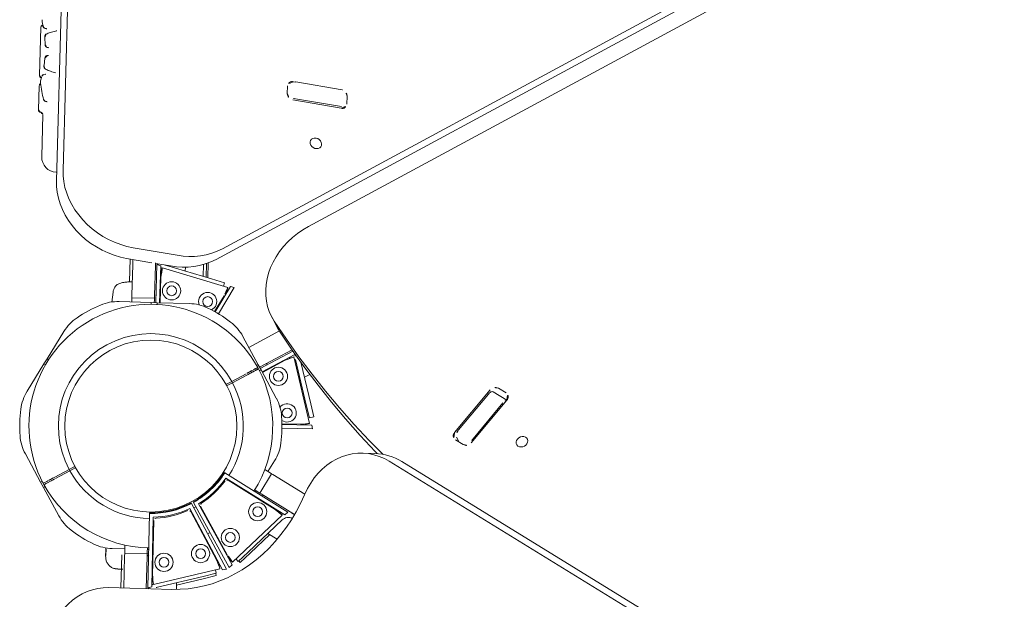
# Model space of a CAD drawing. Extents: x 5459245 to 5462690, y 5971016 to 5972523.
# Tile 65 of 136: x 5462443.013 to 5462443.665, y 5972216.137 to 5972216.521. Entities that reach past the tile are written whole.
import ezdxf

# ---------------------------------------------------------------- set-up
doc = ezdxf.new("R2010")
doc.units = 0
doc.layers.add('A_MAŁA ARCHITEKTURA', color=195, linetype='CONTINUOUS', lineweight=9)

# ---------------------------------------------------------------- blocks, each defined once
blk = doc.blocks.new('MEGA')
at = {"layer": 'A_MAŁA ARCHITEKTURA'}
for p, q in [((5462446.36366, 5972219.45778), (5462447.04057, 5972219.8486)), ((5462446.37195, 5972219.45778), (5462447.04886, 5972219.8486)), ((5462446.44494, 5972219.51995), (5462446.41714, 5972219.5039)), ((5462446.44566, 5972219.51744), (5462446.44571, 5972219.51714)), ((5462446.44841, 5972219.52095), (5462446.44617, 5972219.51884)), ((5462446.43566, 5972219.50956), (5462446.43571, 5972219.50927)), ((5462446.43582, 5972219.50901), (5462446.43574, 5972219.50929)), ((5462446.44054, 5972219.51417), (5462446.43655, 5972219.51136)), ((5462446.44811, 5972219.51001), (5462446.44791, 5972219.51024)), ((5462446.44827, 5972219.5098), (5462446.44832, 5972219.50967)), ((5462446.44832, 5972219.50967), (5462446.44827, 5972219.5098)), ((5462446.44839, 5972219.50965), (5462446.44834, 5972219.50968)), ((5462446.42883, 5972219.50687), (5462446.42441, 5972219.50483)), ((5462446.4312, 5972219.50634), (5462446.43139, 5972219.50614)), ((5462446.41134, 5972219.50055), (5462446.3974, 5972219.49251)), ((5462446.41176, 5972219.50066), (5462446.4112, 5972219.50047)), ((5462446.41181, 5972219.50068), (5462446.41177, 5972219.50067)), ((5462446.41751, 5972219.5023), (5462446.41457, 5972219.50141)), ((5462446.41672, 5972219.50205), (5462446.41457, 5972219.50141)), ((5462446.41921, 5972219.50185), (5462446.41898, 5972219.50204)), ((5462446.42412, 5972219.49641), (5462446.42431, 5972219.49594)), ((5462446.40485, 5972219.49127), (5462446.40477, 5972219.49155)), ((5462446.42437, 5972219.49583), (5462446.42436, 5972219.49577)), ((5462446.42439, 5972219.49572), (5462446.42438, 5972219.4957)), ((5462446.39632, 5972219.48843), (5462446.37213, 5972219.47446)), ((5462446.36848, 5972219.46085), (5462446.36861, 5972219.46064)), ((5462446.25599, 5972219.40125), (5462446.23469, 5972219.40125)), ((5462446.25599, 5972219.40125), (5462446.25998, 5972219.40125)), ((5462446.25599, 5972219.40037), (5462446.25599, 5972219.40125)), ((5462446.25599, 5972219.40037), (5462446.25599, 5972219.40008)), ((5462446.25998, 5972219.40125), (5462446.25998, 5972219.40037)), ((5462446.28128, 5972219.40125), (5462446.25998, 5972219.40125)), ((5462446.25998, 5972219.40037), (5462446.25998, 5972219.40008)), ((5462446.32054, 5972219.38719), (5462446.31444, 5972219.38431)), ((5462446.3256, 5972219.37567), (5462446.34256, 5972219.38547)), ((5462446.34513, 5972219.38908), (5462446.33195, 5972219.38147)), ((5462446.34256, 5972219.38547), (5462446.34343, 5972219.38597)), ((5462446.34343, 5972219.38597), (5462446.34582, 5972219.38735)), ((5462446.35052, 5972219.37557), (5462446.34424, 5972219.39129)), ((5462446.36352, 5972219.36381), (5462446.35253, 5972219.39129)), ((5462446.19873, 5972219.38049), (5462446.18808, 5972219.36204)), ((5462446.32789, 5972219.36204), (5462446.31724, 5972219.38049)), ((5462446.32288, 5972219.3741), (5462446.32141, 5972219.37326)), ((5462446.32288, 5972219.3741), (5462446.32387, 5972219.37468)), ((5462446.32387, 5972219.37468), (5462446.3256, 5972219.37567)), ((5462446.33135, 5972219.36173), (5462446.32387, 5972219.37468)), ((5462446.32935, 5972219.35951), (5462446.35128, 5972219.37202)), ((5462446.33307, 5972219.36273), (5462446.35004, 5972219.37252)), ((5462446.3509, 5972219.37302), (5462446.35004, 5972219.37252)), ((5462446.3509, 5972219.37302), (5462446.35172, 5972219.3735)), ((5462446.35128, 5972219.37202), (5462446.35194, 5972219.36953)), ((5462446.35522, 5972219.36381), (5462446.35142, 5972219.37332)), ((5462446.35194, 5972219.36953), (5462446.3306, 5972219.35735)), ((5462446.34571, 5972219.36547), (5462446.33081, 5972219.35697)), ((5462446.35104, 5972219.36772), (5462446.34827, 5972219.36698)), ((5462446.34846, 5972219.36703), (5462446.34834, 5972219.36747)), ((5462446.35114, 5972219.36775), (5462446.35129, 5972219.36778)), ((5462446.35129, 5972219.36778), (5462446.36299, 5972219.32411)), ((5462446.35387, 5972219.3672), (5462446.35404, 5972219.36626)), ((5462446.36206, 5972219.33633), (5462446.35404, 5972219.36626)), ((5462446.18609, 5972219.35859), (5462446.18808, 5972219.36204)), ((5462446.18833, 5972219.36017), (5462446.18783, 5972219.35931)), ((5462446.18808, 5972219.36204), (5462446.18884, 5972219.3616)), ((5462446.18884, 5972219.3616), (5462446.18909, 5972219.36145)), ((5462446.32713, 5972219.3616), (5462446.32688, 5972219.36145)), ((5462446.32713, 5972219.3616), (5462446.32789, 5972219.36204)), ((5462446.32789, 5972219.36204), (5462446.32988, 5972219.35859)), ((5462446.33035, 5972219.36116), (5462446.32889, 5972219.36031)), ((5462446.33035, 5972219.36116), (5462446.33135, 5972219.36173)), ((5462446.33307, 5972219.36273), (5462446.33135, 5972219.36173)), ((5462446.4974, 5972219.3604), (5462446.49292, 5972219.35781)), ((5462446.18609, 5972219.35859), (5462446.17544, 5972219.34014)), ((5462446.18685, 5972219.35815), (5462446.18609, 5972219.35859)), ((5462446.18685, 5972219.35815), (5462446.1871, 5972219.358)), ((5462446.19531, 5972219.35499), (5462446.20471, 5972219.34956)), ((5462446.20521, 5972219.35042), (5462446.19581, 5972219.35585)), ((5462446.32913, 5972219.35815), (5462446.32887, 5972219.358)), ((5462446.32988, 5972219.35859), (5462446.32913, 5972219.35815)), ((5462446.34054, 5972219.34014), (5462446.32988, 5972219.35859)), ((5462446.35969, 5972219.35508), (5462446.35739, 5972219.35375)), ((5462446.49137, 5972219.35249), (5462446.50336, 5972219.32249)), ((5462446.50238, 5972219.35717), (5462446.50183, 5972219.35854)), ((5462446.50259, 5972219.35729), (5462446.50268, 5972219.3571)), ((5462446.50268, 5972219.3571), (5462446.51417, 5972219.32835)), ((5462446.20471, 5972219.34956), (5462446.20521, 5972219.35043)), ((5462446.20471, 5972219.34956), (5462446.20854, 5972219.34735)), ((5462446.20904, 5972219.34821), (5462446.20521, 5972219.35042)), ((5462446.49296, 5972219.35149), (5462446.50445, 5972219.32274)), ((5462446.36746, 5972219.34576), (5462446.3606, 5972219.3418)), ((5462446.36113, 5972219.3398), (5462446.36905, 5972219.34437)), ((5462446.36988, 5972219.3437), (5462446.3614, 5972219.33881)), ((5462447.16805, 5972218.8824), (5462446.37464, 5972219.34047)), ((5462447.17635, 5972218.8824), (5462446.38294, 5972219.34047)), ((5462446.36206, 5972219.33633), (5462446.36438, 5972219.32767)), ((5462446.35051, 5972219.33252), (5462446.35036, 5972219.33279)), ((5462446.35056, 5972219.33255), (5462446.35051, 5972219.33252)), ((5462446.36438, 5972219.32767), (5462446.36219, 5972219.32708)), ((5462446.51417, 5972219.32835), (5462446.51425, 5972219.32814)), ((5462446.34475, 5972219.32326), (5462446.35701, 5972219.32332)), ((5462446.36443, 5972219.32292), (5462446.34477, 5972219.32282)), ((5462446.34483, 5972219.32033), (5462446.3651, 5972219.32044)), ((5462446.3601, 5972219.32333), (5462446.36299, 5972219.32411)), ((5462446.36017, 5972219.32334), (5462446.36275, 5972219.32404)), ((5462446.36029, 5972219.3229), (5462446.36017, 5972219.32335)), ((5462446.3651, 5972219.32044), (5462446.36443, 5972219.32292)), ((5462446.50778, 5972219.32062), (5462446.51227, 5972219.32321)), ((5462446.16915, 5972219.29992), (5462446.16798, 5972219.29911)), ((5462446.16916, 5972219.29992), (5462446.16933, 5972219.30001)), ((5462446.17544, 5972219.29862), (5462446.17961, 5972219.29139)), ((5462446.32988, 5972219.28017), (5462446.34054, 5972219.29862)), ((5462446.42524, 5972219.29974), (5462447.10674, 5972218.90628)), ((5462446.17533, 5972219.29105), (5462446.15625, 5972219.28003)), ((5462446.15717, 5972219.27843), (5462446.17542, 5972219.28897)), ((5462446.2082, 5972219.28971), (5462446.16575, 5972219.2649)), ((5462446.17542, 5972219.28897), (5462446.17715, 5972219.28997)), ((5462446.17715, 5972219.28997), (5462446.17815, 5972219.29054)), ((5462446.17715, 5972219.28997), (5462446.18462, 5972219.27702)), ((5462446.17815, 5972219.29054), (5462446.18181, 5972219.29266)), ((5462446.20861, 5972219.28995), (5462446.2082, 5972219.28971)), ((5462446.30693, 5972219.29054), (5462446.31077, 5972219.28833)), ((5462446.31126, 5972219.28919), (5462446.30743, 5972219.29141)), ((5462446.31126, 5972219.28919), (5462446.31077, 5972219.28833)), ((5462446.31077, 5972219.28833), (5462446.32016, 5972219.2829)), ((5462446.32066, 5972219.28377), (5462446.31126, 5972219.28919)), ((5462446.33636, 5972219.29139), (5462446.3563, 5972219.27988)), ((5462446.36136, 5972219.28875), (5462446.35721, 5972219.28157)), ((5462446.17315, 5972219.25076), (5462446.15221, 5972219.28703)), ((5462446.16757, 5972219.26308), (5462446.20737, 5972219.28634)), ((5462446.20581, 5972219.28492), (5462446.1742, 5972219.26645)), ((5462446.32913, 5972219.28061), (5462446.32887, 5972219.28075)), ((5462446.35589, 5972219.27904), (5462446.35721, 5972219.28157)), ((5462446.16464, 5972219.26549), (5462446.1829, 5972219.27602)), ((5462446.18462, 5972219.27702), (5462446.1829, 5972219.27602)), ((5462446.18462, 5972219.27702), (5462446.18562, 5972219.2776)), ((5462446.18462, 5972219.27702), (5462446.1851, 5972219.27621)), ((5462446.18562, 5972219.2776), (5462446.18803, 5972219.27899)), ((5462446.18755, 5972219.27764), (5462446.18708, 5972219.27844)), ((5462446.18849, 5972219.27819), (5462446.18803, 5972219.27899)), ((5462446.31724, 5972219.25827), (5462446.32789, 5972219.27672)), ((5462446.32713, 5972219.27715), (5462446.32688, 5972219.2773)), ((5462446.34177, 5972219.26645), (5462446.32696, 5972219.2751)), ((5462446.32789, 5972219.27672), (5462446.32713, 5972219.27715)), ((5462446.3484, 5972219.26308), (5462446.32718, 5972219.27548)), ((5462446.32764, 5972219.27858), (5462446.32814, 5972219.27945)), ((5462446.32988, 5972219.28017), (5462446.32789, 5972219.27672)), ((5462446.32842, 5972219.27764), (5462446.34962, 5972219.26525)), ((5462446.32889, 5972219.27844), (5462446.35004, 5972219.26623)), ((5462446.32913, 5972219.28061), (5462446.32988, 5972219.28017)), ((5462446.20169, 5972219.22897), (5462446.22495, 5972219.26876)), ((5462446.22832, 5972219.26959), (5462446.20351, 5972219.22714)), ((5462446.22971, 5972219.26879), (5462446.20535, 5972219.22608)), ((5462446.22856, 5972219.27001), (5462446.22832, 5972219.26959)), ((5462446.22994, 5972219.26921), (5462446.22971, 5972219.26879)), ((5462446.16575, 5972219.2649), (5462446.16757, 5972219.26308)), ((5462446.17153, 5972219.26489), (5462446.16942, 5972219.26278)), ((5462446.20139, 5972219.23081), (5462446.16942, 5972219.26278)), ((5462446.17148, 5972219.26485), (5462446.16959, 5972219.26296)), ((5462446.17115, 5972219.26517), (5462446.17148, 5972219.26485)), ((5462446.20506, 5972219.23559), (5462446.22353, 5972219.2672)), ((5462446.20783, 5972219.22542), (5462446.23067, 5972219.26546)), ((5462446.23003, 5972219.26345), (5462446.21189, 5972219.23165)), ((5462446.22808, 5972219.26594), (5462446.22666, 5972219.26676)), ((5462446.255, 5972219.2625), (5462446.255, 5972219.26242)), ((5462446.25718, 5972219.26143), (5462446.25693, 5972219.21226)), ((5462446.25719, 5972219.26191), (5462446.25718, 5972219.26143)), ((5462446.26098, 5972219.26242), (5462446.26098, 5972219.2625)), ((5462446.34656, 5972219.26278), (5462446.31458, 5972219.23081)), ((5462446.34638, 5972219.26296), (5462446.34436, 5972219.26499)), ((5462446.34449, 5972219.26485), (5462446.34482, 5972219.26517)), ((5462446.34646, 5972219.26289), (5462446.34656, 5972219.26278)), ((5462446.34888, 5972219.26357), (5462446.3484, 5972219.26308)), ((5462446.16935, 5972219.25963), (5462446.19126, 5972219.23772)), ((5462446.25404, 5972219.22035), (5462446.25423, 5972219.25696)), ((5462446.25444, 5972219.21293), (5462446.25468, 5972219.25902)), ((5462446.32392, 5972219.23907), (5462446.34583, 5972219.26098)), ((5462446.32603, 5972219.23696), (5462446.34609, 5972219.25702)), ((5462446.17851, 5972219.25048), (5462446.17466, 5972219.24825)), ((5462446.17719, 5972219.24971), (5462446.18994, 5972219.23696)), ((5462446.33543, 5972219.25165), (5462446.33611, 5972219.25126)), ((5462446.33879, 5972219.24971), (5462446.34229, 5972219.24769)), ((5462446.30224, 5972219.24464), (5462446.31246, 5972219.22714)), ((5462446.31428, 5972219.22897), (5462446.30436, 5972219.24594)), ((5462446.30473, 5972219.24617), (5462446.31091, 5972219.23559)), ((5462446.19628, 5972219.23062), (5462446.18994, 5972219.23696)), ((5462446.19761, 5972219.23138), (5462446.19126, 5972219.23772)), ((5462446.25799, 5972219.2386), (5462446.25706, 5972219.2386)), ((5462446.25799, 5972219.23751), (5462446.25706, 5972219.23751)), ((5462446.25799, 5972219.23582), (5462446.25799, 5972219.2386)), ((5462446.25799, 5972219.23582), (5462446.25799, 5972219.23467)), ((5462446.27293, 5972219.23582), (5462446.27293, 5972219.24005)), ((5462446.27293, 5972219.23751), (5462446.28128, 5972219.23751)), ((5462446.27293, 5972219.23582), (5462446.27293, 5972219.23467)), ((5462446.31758, 5972219.23273), (5462446.32392, 5972219.23907)), ((5462446.32603, 5972219.23696), (5462446.31969, 5972219.23062)), ((5462446.19733, 5972219.23166), (5462446.19628, 5972219.23062)), ((5462446.19921, 5972219.23298), (5462446.19761, 5972219.23138)), ((5462446.2015, 5972219.2309), (5462446.20139, 5972219.23081)), ((5462446.20157, 5972219.23098), (5462446.2036, 5972219.23301)), ((5462446.20351, 5972219.22714), (5462446.20169, 5972219.22897)), ((5462446.20346, 5972219.23287), (5462446.20378, 5972219.23255)), ((5462446.21035, 5972219.22896), (5462446.20958, 5972219.22608)), ((5462446.21033, 5972219.2289), (5462446.20964, 5972219.22632)), ((5462446.20989, 5972219.22902), (5462446.21034, 5972219.2289)), ((5462446.25799, 5972219.23467), (5462446.27293, 5972219.23467)), ((5462446.25799, 5972219.23367), (5462446.25799, 5972219.23467)), ((5462446.25799, 5972219.20758), (5462446.25799, 5972219.23367)), ((5462446.27293, 5972219.23467), (5462446.27293, 5972219.23367)), ((5462446.27293, 5972219.20889), (5462446.27293, 5972219.23367)), ((5462446.31219, 5972219.23255), (5462446.31252, 5972219.23287)), ((5462446.31246, 5972219.22714), (5462446.31428, 5972219.22897)), ((5462446.31247, 5972219.23292), (5462446.31458, 5972219.23081)), ((5462446.31251, 5972219.23287), (5462446.3144, 5972219.23098)), ((5462446.31969, 5972219.23062), (5462446.31758, 5972219.23273)), ((5462446.20535, 5972219.22608), (5462446.20783, 5972219.22542)), ((5462446.25326, 5972219.21437), (5462446.20958, 5972219.22608)), ((5462446.21197, 5972219.22309), (5462446.21256, 5972219.22528)), ((5462446.22063, 5972219.22077), (5462446.21197, 5972219.22309)), ((5462446.21197, 5972219.22156), (5462446.21235, 5972219.22299)), ((5462446.22063, 5972219.21924), (5462446.21197, 5972219.22156)), ((5462446.22063, 5972219.22077), (5462446.25056, 5972219.21275)), ((5462446.22063, 5972219.21924), (5462446.23805, 5972219.21457)), ((5462446.23805, 5972219.2161), (5462446.23805, 5972219.2088)), ((5462446.25333, 5972219.21462), (5462446.25407, 5972219.21738)), ((5462446.25402, 5972219.2172), (5462446.25446, 5972219.21708)), ((5462446.2533, 5972219.21451), (5462446.25326, 5972219.21437)), ((5462446.25693, 5972219.21226), (5462446.25444, 5972219.21293)), ((5462446.2724, 5972219.20881), (5462446.27299, 5972219.2089)), ((5462446.32029, 5972219.18348), (5462446.31614, 5972219.19066)), ((5462446.32086, 5972219.17265), (5462446.32086, 5972218.39102)), ((5462446.32501, 5972219.16547), (5462446.32501, 5972218.38384)), ((5462446.39613, 5972219.14052), (5462446.35974, 5972219.14577)), ((5462446.36261, 5972219.14449), (5462446.39325, 5972219.14007)), ((5462446.35591, 5972219.14287), (5462446.35591, 5972219.13683)), ((5462446.35591, 5972219.14024), (5462446.3563, 5972219.14074)), ((5462446.3563, 5972219.14074), (5462446.35768, 5972219.14313)), ((5462446.39614, 5972219.12757), (5462446.39614, 5972219.13815)), ((5462446.35974, 5972219.13282), (5462446.39613, 5972219.12757)), ((5462446.36261, 5972219.13327), (5462446.39325, 5972219.12885)), ((5462446.39996, 5972219.13047), (5462446.39996, 5972219.13651))]:
    blk.add_line(p, q, dxfattribs=at)
at = {"layer": 'A_MAŁA ARCHITEKTURA', "flags": 128}
for points in [[(5462446.34424, 5972219.39129), (5462446.34282, 5972219.39529), (5462446.34169, 5972219.39942), (5462446.34087, 5972219.40365), (5462446.34036, 5972219.40795), (5462446.34016, 5972219.41229), (5462446.34027, 5972219.41664), (5462446.3407, 5972219.42095), (5462446.34145, 5972219.42521), (5462446.34249, 5972219.42937), (5462446.34384, 5972219.4334), (5462446.34547, 5972219.43728), (5462446.34738, 5972219.44098), (5462446.34955, 5972219.44445), (5462446.35196, 5972219.44769), (5462446.3546, 5972219.45067), (5462446.35744, 5972219.45335), (5462446.36047, 5972219.45573), (5462446.36366, 5972219.45778)], [(5462446.37195, 5972219.45778), (5462446.36876, 5972219.45573), (5462446.36574, 5972219.45335), (5462446.36289, 5972219.45067), (5462446.36025, 5972219.44769), (5462446.35784, 5972219.44445), (5462446.35567, 5972219.44098), (5462446.35376, 5972219.43728), (5462446.35213, 5972219.4334), (5462446.35079, 5972219.42937), (5462446.34974, 5972219.42521), (5462446.349, 5972219.42095), (5462446.34856, 5972219.41664), (5462446.34845, 5972219.41229), (5462446.34865, 5972219.40795), (5462446.34916, 5972219.40365), (5462446.34998, 5972219.39942), (5462446.35111, 5972219.39529), (5462446.35253, 5972219.39129)], [(5462446.35192, 5972219.37207), (5462446.35153, 5972219.37124), (5462446.3515, 5972219.37118)], [(5462446.35092, 5972219.36894), (5462446.35087, 5972219.3684), (5462446.35085, 5972219.36772)], [(5462446.47782, 5972219.32621), (5462446.47726, 5972219.32719), (5462446.47649, 5972219.32793), (5462446.47557, 5972219.32837), (5462446.47458, 5972219.32846), (5462446.47362, 5972219.32819), (5462446.47276, 5972219.3276), (5462446.47209, 5972219.32673), (5462446.47166, 5972219.32566), (5462446.47151, 5972219.32448), (5462446.47166, 5972219.32331), (5462446.47208, 5972219.32224), (5462446.47276, 5972219.32137), (5462446.47361, 5972219.32077), (5462446.47458, 5972219.32051), (5462446.47556, 5972219.32059), (5462446.47648, 5972219.32103), (5462446.47726, 5972219.32177), (5462446.47781, 5972219.32275), (5462446.47811, 5972219.32388), (5462446.47811, 5972219.32507), (5462446.47782, 5972219.32621)], [(5462446.42524, 5972219.29974), (5462446.42144, 5972219.30175), (5462446.41752, 5972219.30349), (5462446.4135, 5972219.30492), (5462446.40942, 5972219.30605), (5462446.40529, 5972219.30687), (5462446.40116, 5972219.30737), (5462446.39706, 5972219.30754), (5462446.39301, 5972219.30738), (5462446.38905, 5972219.30691), (5462446.3852, 5972219.30611), (5462446.3815, 5972219.305), (5462446.37797, 5972219.30358), (5462446.37463, 5972219.30186), (5462446.37152, 5972219.29987), (5462446.36865, 5972219.2976), (5462446.36605, 5972219.29508), (5462446.36374, 5972219.29233), (5462446.36173, 5972219.28937), (5462446.36003, 5972219.28622)], [(5462446.15221, 5972219.28703), (5462446.15024, 5972219.29006), (5462446.14795, 5972219.29289), (5462446.14537, 5972219.29547), (5462446.14251, 5972219.29781), (5462446.1394, 5972219.29987), (5462446.13606, 5972219.30164), (5462446.13251, 5972219.30312), (5462446.12878, 5972219.30428), (5462446.12491, 5972219.30512), (5462446.12091, 5972219.30564), (5462446.11682, 5972219.30582), (5462446.11268, 5972219.30567), (5462446.1085, 5972219.30519), (5462446.10433, 5972219.30438), (5462446.1002, 5972219.30325), (5462446.09613, 5972219.3018), (5462446.09216, 5972219.30006), (5462446.08832, 5972219.29802)], [(5462446.32254, 5972219.17881), (5462446.32565, 5972219.19134), (5462446.3295, 5972219.20533), (5462446.3337, 5972219.21918), (5462446.33827, 5972219.23289), (5462446.34318, 5972219.24646), (5462446.34845, 5972219.25988), (5462446.35407, 5972219.27313), (5462446.36003, 5972219.28622)], [(5462446.35589, 5972219.27904), (5462446.34992, 5972219.26595), (5462446.3443, 5972219.2527), (5462446.33904, 5972219.23928), (5462446.33412, 5972219.22571), (5462446.32956, 5972219.212), (5462446.32535, 5972219.19814), (5462446.32151, 5972219.18416), (5462446.321, 5972219.18219)], [(5462446.16637, 5972219.26429), (5462446.16629, 5972219.2643), (5462446.16529, 5972219.26437)], [(5462446.1697, 5972219.26312), (5462446.16909, 5972219.26345), (5462446.16859, 5972219.26368)], [(5462446.17315, 5972219.25076), (5462446.17598, 5972219.24622), (5462446.17911, 5972219.24187), (5462446.18254, 5972219.23773), (5462446.18626, 5972219.23381), (5462446.19024, 5972219.23012), (5462446.19449, 5972219.22668), (5462446.19898, 5972219.2235), (5462446.2037, 5972219.22058), (5462446.20863, 5972219.21794), (5462446.21377, 5972219.21559), (5462446.21909, 5972219.21352), (5462446.22459, 5972219.21175), (5462446.23023, 5972219.21029), (5462446.236, 5972219.20914), (5462446.24189, 5972219.20829), (5462446.24788, 5972219.20776), (5462446.25394, 5972219.20755), (5462446.26006, 5972219.20765), (5462446.26622, 5972219.20807), (5462446.2724, 5972219.20881)], [(5462446.21683, 5972219.24993), (5462446.21762, 5972219.24947), (5462446.21842, 5972219.24901)], [(5462446.25445, 5972219.21411), (5462446.254, 5972219.21443), (5462446.25342, 5972219.21479)], [(5462446.32086, 5972219.17265), (5462446.32068, 5972219.17639), (5462446.32014, 5972219.18004), (5462446.31923, 5972219.18359), (5462446.31798, 5972219.18699), (5462446.31638, 5972219.19024), (5462446.31445, 5972219.1933), (5462446.31221, 5972219.19615), (5462446.30966, 5972219.19877), (5462446.30684, 5972219.20114), (5462446.30376, 5972219.20324), (5462446.30045, 5972219.20505), (5462446.29693, 5972219.20657), (5462446.29322, 5972219.20777), (5462446.28936, 5972219.20866), (5462446.28538, 5972219.20921), (5462446.2813, 5972219.20944), (5462446.27716, 5972219.20933), (5462446.27299, 5972219.2089)], [(5462446.39325, 5972219.14007), (5462446.39398, 5972219.13992), (5462446.39464, 5972219.13971), (5462446.3952, 5972219.13944), (5462446.39564, 5972219.13912), (5462446.39595, 5972219.13876), (5462446.39611, 5972219.13838), (5462446.39614, 5972219.13815)], [(5462446.37793, 5972219.10806), (5462446.37681, 5972219.10807), (5462446.37578, 5972219.10777), (5462446.37494, 5972219.10719), (5462446.37437, 5972219.10638), (5462446.37411, 5972219.10542), (5462446.3742, 5972219.10438), (5462446.37462, 5972219.10336), (5462446.37533, 5972219.10245), (5462446.37627, 5972219.10174), (5462446.37736, 5972219.10128), (5462446.37851, 5972219.10111), (5462446.3796, 5972219.10126), (5462446.38054, 5972219.1017), (5462446.38125, 5972219.1024), (5462446.38167, 5972219.1033), (5462446.38175, 5972219.10431), (5462446.3815, 5972219.10535), (5462446.38093, 5972219.10633), (5462446.38009, 5972219.10715), (5462446.37906, 5972219.10774), (5462446.37793, 5972219.10806)]]:
    blk.add_lwpolyline(points, dxfattribs=at)
at = {"layer": 'A_MAŁA ARCHITEKTURA'}
for centre, radius in [((5462446.25799, 5972219.31938), 0.05696), ((5462446.34153, 5972219.35466), 0.00603), ((5462446.34153, 5972219.35466), 0.00324), ((5462446.34798, 5972219.33059), 0.00324), ((5462446.18566, 5972219.26467), 0.00603), ((5462446.18566, 5972219.26467), 0.00324), ((5462446.33031, 5972219.26467), 0.00603), ((5462446.33031, 5972219.26467), 0.00324), ((5462446.20328, 5972219.24705), 0.00603), ((5462446.20328, 5972219.24705), 0.00324), ((5462446.3127, 5972219.24705), 0.00324), ((5462446.2227, 5972219.23583), 0.00603), ((5462446.2227, 5972219.23583), 0.00324), ((5462446.24677, 5972219.22938), 0.00603), ((5462446.24677, 5972219.22938), 0.00324)]:
    blk.add_circle(centre, radius, dxfattribs=at)
for centre, radius, start, end in [((5462446.37712, 5972219.46583), 0.00997, 120, 210), ((5462446.25799, 5972219.31938), 0.08072, 60, 149.64593), ((5462446.25799, 5972219.31938), 0.08685, 114.14532, 125.85468), ((5462446.23469, 5972219.37135), 0.0299, 90, 114.14532), ((5462446.28128, 5972219.37135), 0.0299, 65.85468, 90), ((5462446.25799, 5972219.31938), 0.08685, 54.14532, 65.85468), ((5462446.22463, 5972219.36554), 0.0299, 125.85468, 150), ((5462446.25799, 5972219.31938), 0.08072, 330.35453, 60), ((5462446.29135, 5972219.36554), 0.0299, 30, 54.14532), ((5462446.25799, 5972219.31938), 0.06124, 330.46625, 149.53375), ((5462446.25799, 5972219.31938), 0.08072, 150.35453, 210.65368), ((5462446.33543, 5972219.36064), 0.00299, 120, 166.87735), ((5462446.39874, 5972219.38028), 0.04653, 200.72005, 238.80427), ((5462446.40704, 5972219.38028), 0.04653, 200.72005, 238.80427), ((5462446.49885, 5972219.35765), 0.00311, 16.58824, 117.66686), ((5462446.49536, 5972219.35421), 0.00435, 124.1643, 203.27482), ((5462446.48616, 5972219.34884), 0.0073, 21.26658, 48.01325), ((5462446.25799, 5972219.31938), 0.06124, 150.46625, 210.76625), ((5462446.20133, 5972219.32519), 0.0299, 150, 174.14532), ((5462446.31464, 5972219.32519), 0.0299, 5.85468, 30), ((5462446.34798, 5972219.33059), 0.00603, 236.10849, 143.21713), ((5462446.25799, 5972219.31938), 0.08685, 174.14532, 185.85468), ((5462446.25799, 5972219.31938), 0.08685, 354.14532, 5.85468), ((5462446.50985, 5972219.32679), 0.00432, 304.04806, 16.16487), ((5462446.50634, 5972219.32338), 0.00311, 196.58824, 297.66686), ((5462446.49983, 5972219.32072), 0.00504, 359.20029, 23.6395), ((5462446.20133, 5972219.31357), 0.0299, 185.85468, 210), ((5462446.31464, 5972219.31357), 0.0299, 330, 354.14532), ((5462446.25799, 5972219.31938), 0.05795, 210.79266, 239.20734), ((5462446.25799, 5972219.31938), 0.05748, 210.79595, 225), ((5462446.25799, 5972219.31938), 0.06124, 269.23375, 329.53375), ((5462446.20656, 5972219.28363), 0.00149, 34.80527, 120.30001), ((5462446.25799, 5972219.31938), 0.06044, 213.13524, 236.86476), ((5462446.25799, 5972219.31938), 0.06114, 214.80526, 235.19474), ((5462446.18353, 5972219.27294), 0.00299, 73.12266, 120), ((5462446.25799, 5972219.31938), 0.05748, 225, 239.20163), ((5462446.25799, 5972219.31938), 0.08072, 269.34632, 329.64593), ((5462446.33244, 5972219.27294), 0.00299, 60, 106.87734), ((5462446.22224, 5972219.26795), 0.00149, 329.69999, 55.19473), ((5462446.25799, 5972219.31938), 0.05795, 240.79266, 269.20734), ((5462446.25799, 5972219.31938), 0.05748, 240.79595, 255), ((5462446.23132, 5972219.26271), 0.00149, 64.80527, 150.30001), ((5462446.25799, 5972219.31938), 0.06044, 243.13524, 266.86476), ((5462446.25799, 5972219.31938), 0.06114, 244.80526, 265.19474), ((5462446.25799, 5972219.31938), 0.05748, 255, 269.20163), ((5462446.35217, 5972219.25464), 0.00897, 113.65103, 135), ((5462446.16512, 5972219.25541), 0.00598, 45, 69.34096), ((5462446.25274, 5972219.25697), 0.00149, 359.70001, 85.19472), ((5462446.29135, 5972219.27321), 0.0299, 305.85468, 330), ((5462446.25799, 5972219.31938), 0.08685, 294.14532, 305.85468), ((5462446.3127, 5972219.24705), 0.00603, 176.10849, 83.21714), ((5462446.28128, 5972219.2674), 0.0299, 270, 294.14532), ((5462446.255, 5972219.23168), 0.00299, 0, 46.87736), ((5462446.24902, 5972219.20697), 0.00598, 5.5231, 75), ((5462446.24902, 5972219.20697), 0.00897, 3.91881, 37.96919), ((5462446.28926, 5972219.16572), 0.03576, 359.60591, 29.77975), ((5462446.35902, 5972219.14274), 0.00311, 76.58825, 177.66685), ((5462446.36136, 5972219.1394), 0.00524, 76.19246, 134.66813), ((5462446.39562, 5972219.1362), 0.00435, 4.16429, 83.27482), ((5462446.36025, 5972219.13715), 0.00435, 184.16429, 263.27482), ((5462446.36151, 5972219.12612), 0.00724, 81.19368, 109.13954), ((5462446.39298, 5972219.12483), 0.00403, 43.53702, 86.12883), ((5462446.39685, 5972219.1306), 0.00311, 256.58825, 357.66685)]:
    blk.add_arc(centre, radius, start, end, dxfattribs=at)
for centre, major_axis, start_param, end_param in [((5462446.33564, 5972219.35961), (-0.00199, 0.00345), 0, 0.703627), ((5462446.18432, 5972219.27224), (-0.00199, 0.00345), 5.579558, 6.283185), ((5462446.33166, 5972219.27224), (0.00199, 0.00345), 0, 0.703627), ((5462446.254, 5972219.23201), (0.00399, 0), 0, 0.703627)]:
    blk.add_ellipse(centre, major_axis=major_axis, ratio=0.666667, start_param=start_param, end_param=end_param, dxfattribs=at)
for points, knots in [([(5462446.4469, 5972219.51936), (5462446.44678, 5972219.51952), (5462446.44655, 5972219.51983), (5462446.446, 5972219.52009), (5462446.4454, 5972219.52014), (5462446.44504, 5972219.51998), (5462446.44486, 5972219.51991)], [0, 0, 0, 0, 0.249935, 0.499931, 0.749665, 1, 1, 1, 1]), ([(5462446.44617, 5972219.51884), (5462446.44607, 5972219.51873), (5462446.44586, 5972219.51849), (5462446.44568, 5972219.51805), (5462446.44561, 5972219.51771), (5462446.44564, 5972219.51754), (5462446.44564, 5972219.51751)], [0, 0, 0, 0, 0.2964708, 0.6117044, 0.9424807, 1, 1, 1, 1]), ([(5462446.44582, 5972219.51689), (5462446.44588, 5972219.51678), (5462446.446, 5972219.51652), (5462446.44604, 5972219.51617), (5462446.44603, 5972219.51593), (5462446.44607, 5972219.51593), (5462446.44609, 5972219.51593)], [0, 0, 0, 0, 0.218465, 0.47633, 0.795411, 1, 1, 1, 1]), ([(5462446.44884, 5972219.52128), (5462446.44883, 5972219.52127), (5462446.44876, 5972219.52122), (5462446.44864, 5972219.52114), (5462446.4485, 5972219.52104), (5462446.44844, 5972219.52098), (5462446.44841, 5972219.52095)], [0, 0, 0, 0, 0.051286, 0.369299, 0.68617, 1, 1, 1, 1]), ([(5462446.44875, 5972219.5212), (5462446.44877, 5972219.52121), (5462446.4488, 5972219.52124), (5462446.44887, 5972219.5213), (5462446.44895, 5972219.52135), (5462446.44905, 5972219.52141), (5462446.44915, 5972219.52147), (5462446.44925, 5972219.52152), (5462446.44934, 5972219.52157), (5462446.44939, 5972219.52159), (5462446.44942, 5972219.5216)], [0, 0, 0, 0, 0.1255858, 0.2509869, 0.3760729, 0.5007115, 0.6252427, 0.7498409, 0.874871, 1, 1, 1, 1]), ([(5462446.44969, 5972219.52174), (5462446.44965, 5972219.52172), (5462446.44955, 5972219.52168), (5462446.44943, 5972219.52162), (5462446.44935, 5972219.52158), (5462446.44934, 5972219.52157)], [0, 0, 0, 0, 0.4479661, 0.9050918, 1, 1, 1, 1]), ([(5462446.43655, 5972219.51136), (5462446.43647, 5972219.5113), (5462446.4363, 5972219.51117), (5462446.43599, 5972219.51085), (5462446.43572, 5972219.51041), (5462446.43558, 5972219.50996), (5462446.43563, 5972219.5097), (5462446.43565, 5972219.50964)], [0, 0, 0, 0, 0.149585, 0.301513, 0.602575, 0.899329, 1, 1, 1, 1]), ([(5462446.43582, 5972219.50902), (5462446.43585, 5972219.50897), (5462446.4359, 5972219.50886), (5462446.43596, 5972219.50869), (5462446.43598, 5972219.50858), (5462446.43607, 5972219.50861), (5462446.43608, 5972219.50862)], [0, 0, 0, 0, 0.1781111, 0.3860075, 0.9243683, 1, 1, 1, 1]), ([(5462446.44294, 5972219.51446), (5462446.44279, 5972219.51454), (5462446.44247, 5972219.51471), (5462446.44202, 5972219.51473), (5462446.44159, 5972219.51466), (5462446.44122, 5972219.51455), (5462446.4409, 5972219.5144), (5462446.44067, 5972219.51427), (5462446.44058, 5972219.51421), (5462446.44054, 5972219.51417)], [0, 0, 0, 0, 0.196376, 0.42469, 0.556003, 0.698925, 0.850558, 0.926619, 1, 1, 1, 1]), ([(5462446.44791, 5972219.51024), (5462446.447, 5972219.51112), (5462446.44516, 5972219.51288), (5462446.44368, 5972219.51393), (5462446.44294, 5972219.51446)], [0, 0, 0, 0, 0.49978, 1, 1, 1, 1]), ([(5462446.41725, 5972219.50396), (5462446.41709, 5972219.50384), (5462446.41677, 5972219.50361), (5462446.41652, 5972219.50306), (5462446.41647, 5972219.50246), (5462446.41662, 5972219.5021), (5462446.4167, 5972219.50192)], [0, 0, 0, 0, 0.250331, 0.500065, 0.750061, 1, 1, 1, 1]), ([(5462446.42442, 5972219.50484), (5462446.42434, 5972219.5048), (5462446.42417, 5972219.50472), (5462446.42391, 5972219.50455), (5462446.42365, 5972219.50435), (5462446.42341, 5972219.50411), (5462446.42319, 5972219.50384), (5462446.42303, 5972219.50354), (5462446.42293, 5972219.50322), (5462446.42293, 5972219.50301), (5462446.42292, 5972219.5029)], [0, 0, 0, 0, 0.108958, 0.221006, 0.338002, 0.460441, 0.589018, 0.722484, 0.859927, 1, 1, 1, 1]), ([(5462446.42293, 5972219.50289), (5462446.42301, 5972219.50198), (5462446.42319, 5972219.50016), (5462446.42381, 5972219.49767), (5462446.42411, 5972219.49643)], [0, 0, 0, 0, 0.500411, 1, 1, 1, 1]), ([(5462446.4312, 5972219.50634), (5462446.43116, 5972219.50641), (5462446.43107, 5972219.50655), (5462446.43083, 5972219.5068), (5462446.43049, 5972219.50698), (5462446.43005, 5972219.50706), (5462446.42965, 5972219.50707), (5462446.42929, 5972219.50701), (5462446.42902, 5972219.50694), (5462446.4289, 5972219.50689), (5462446.42884, 5972219.50687)], [0, 0, 0, 0, 0.083942, 0.179361, 0.411015, 0.547684, 0.694549, 0.847566, 0.924368, 1, 1, 1, 1]), ([(5462446.43167, 5972219.50587), (5462446.43166, 5972219.50588), (5462446.43163, 5972219.50592), (5462446.43149, 5972219.50602), (5462446.43136, 5972219.50612)], [0, 0, 0, 0, 0.139365, 1, 1, 1, 1]), ([(5462446.41324, 5972219.50069), (5462446.41183, 5972219.49954), (5462446.40902, 5972219.49722), (5462446.40644, 5972219.49457), (5462446.40514, 5972219.49325)], [0, 0, 0, 0, 0.499962, 1, 1, 1, 1]), ([(5462446.41295, 5972219.50044), (5462446.41276, 5972219.50054), (5462446.41241, 5972219.50071), (5462446.41199, 5972219.50074), (5462446.41182, 5972219.50068), (5462446.41181, 5972219.50067)], [0, 0, 0, 0, 0.5419438, 0.9721849, 1, 1, 1, 1]), ([(5462446.41295, 5972219.50044), (5462446.41276, 5972219.50057), (5462446.41257, 5972219.50069), (5462446.41235, 5972219.50069), (5462446.41234, 5972219.50069)], [0, 0, 0, 0, 0.984069, 1, 1, 1, 1]), ([(5462446.41457, 5972219.50141), (5462446.41453, 5972219.5014), (5462446.41445, 5972219.50137), (5462446.41428, 5972219.5013), (5462446.4141, 5972219.50122), (5462446.41391, 5972219.50112), (5462446.41371, 5972219.501), (5462446.41353, 5972219.50089), (5462446.41336, 5972219.50079), (5462446.41328, 5972219.50072), (5462446.41324, 5972219.50069)], [0, 0, 0, 0, 0.125586, 0.2524, 0.379414, 0.505965, 0.631824, 0.756373, 0.879391, 1, 1, 1, 1]), ([(5462446.4135, 5972219.50086), (5462446.41352, 5972219.50088), (5462446.41356, 5972219.50092), (5462446.41365, 5972219.50097), (5462446.41375, 5972219.50103), (5462446.41385, 5972219.50109), (5462446.41395, 5972219.50114), (5462446.41404, 5972219.50119), (5462446.41412, 5972219.50122), (5462446.41416, 5972219.50123), (5462446.41418, 5972219.50124)], [0, 0, 0, 0, 0.1254129, 0.2499655, 0.3742346, 0.4990326, 0.6233134, 0.7486229, 0.8734567, 1, 1, 1, 1]), ([(5462446.41892, 5972219.50209), (5462446.41891, 5972219.5021), (5462446.41878, 5972219.50222), (5462446.41844, 5972219.50232), (5462446.41797, 5972219.50239), (5462446.41766, 5972219.50233), (5462446.41751, 5972219.5023)], [0, 0, 0, 0, 0.057506, 0.388295, 0.703535, 1, 1, 1, 1]), ([(5462446.42008, 5972219.50091), (5462446.42009, 5972219.50092), (5462446.42011, 5972219.50096), (5462446.41989, 5972219.50107), (5462446.41961, 5972219.50129), (5462446.41945, 5972219.50152), (5462446.41937, 5972219.50162)], [0, 0, 0, 0, 0.205985, 0.524811, 0.782008, 1, 1, 1, 1]), ([(5462446.39686, 5972219.49047), (5462446.39694, 5972219.49029), (5462446.3971, 5972219.48993), (5462446.39705, 5972219.48932), (5462446.39679, 5972219.48878), (5462446.39647, 5972219.48854), (5462446.39632, 5972219.48843)], [0, 0, 0, 0, 0.250354, 0.500038, 0.749801, 1, 1, 1, 1]), ([(5462446.39741, 5972219.49251), (5462446.39725, 5972219.49239), (5462446.39693, 5972219.49216), (5462446.39667, 5972219.49161), (5462446.39665, 5972219.49111), (5462446.39673, 5972219.49073), (5462446.39682, 5972219.49055), (5462446.39686, 5972219.49047)], [0, 0, 0, 0, 0.249797, 0.499433, 0.749327, 0.874711, 1, 1, 1, 1]), ([(5462446.40514, 5972219.49325), (5462446.40504, 5972219.49313), (5462446.40484, 5972219.49288), (5462446.40467, 5972219.49243), (5462446.40462, 5972219.49197), (5462446.4047, 5972219.49168), (5462446.40474, 5972219.49153)], [0, 0, 0, 0, 0.235816, 0.483898, 0.740027, 1, 1, 1, 1]), ([(5462446.40485, 5972219.49129), (5462446.4049, 5972219.49117), (5462446.40501, 5972219.49092), (5462446.40503, 5972219.49063), (5462446.40501, 5972219.49049), (5462446.40505, 5972219.49052), (5462446.40505, 5972219.49052)], [0, 0, 0, 0, 0.29492, 0.605747, 0.952737, 1, 1, 1, 1]), ([(5462446.40515, 5972219.49324), (5462446.40514, 5972219.49324), (5462446.40499, 5972219.49315), (5462446.40492, 5972219.49296), (5462446.40494, 5972219.49278), (5462446.40494, 5972219.49277)], [0, 0, 0, 0, 0.076143, 0.983047, 1, 1, 1, 1]), ([(5462446.33294, 5972219.37998), (5462446.3324, 5972219.38081), (5462446.33133, 5972219.38246), (5462446.32984, 5972219.38444), (5462446.32839, 5972219.38599), (5462446.32698, 5972219.38706), (5462446.32551, 5972219.38771), (5462446.32394, 5972219.38798), (5462446.32248, 5972219.38785), (5462446.32131, 5972219.38753), (5462446.32075, 5972219.38728), (5462446.32047, 5972219.38716)], [0, 0, 0, 0, 0.165614, 0.330471, 0.479628, 0.612641, 0.728823, 0.828893, 0.916474, 0.958138, 1, 1, 1, 1]), ([(5462446.34571, 5972219.36547), (5462446.34615, 5972219.36567), (5462446.34697, 5972219.36604), (5462446.34831, 5972219.36664), (5462446.34969, 5972219.36724), (5462446.35066, 5972219.3676), (5462446.35094, 5972219.36769), (5462446.35101, 5972219.36771)], [0, 0, 0, 0, 0.1865033, 0.3496371, 0.6049814, 0.8928613, 1, 1, 1, 1]), ([(5462446.18783, 5972219.35931), (5462446.18789, 5972219.35927), (5462446.18801, 5972219.3592), (5462446.18896, 5972219.35865), (5462446.19014, 5972219.35797), (5462446.19105, 5972219.35745), (5462446.19131, 5972219.3573)], [0, 0, 0, 0, 0.294109, 0.589346, 0.883644, 1, 1, 1, 1]), ([(5462446.19181, 5972219.35816), (5462446.19104, 5972219.3586), (5462446.18951, 5972219.35949), (5462446.1886, 5972219.36001), (5462446.18829, 5972219.36019), (5462446.18834, 5972219.36016), (5462446.18835, 5972219.36016)], [0, 0, 0, 0, 0.368214, 0.743956, 0.961795, 1, 1, 1, 1]), ([(5462446.19131, 5972219.3573), (5462446.19153, 5972219.35717), (5462446.19198, 5972219.35691), (5462446.19315, 5972219.35623), (5462446.19432, 5972219.35556), (5462446.19506, 5972219.35513), (5462446.19531, 5972219.35499)], [0, 0, 0, 0, 0.283583, 0.567165, 0.850751, 1, 1, 1, 1]), ([(5462446.19581, 5972219.35585), (5462446.19533, 5972219.35613), (5462446.19435, 5972219.35669), (5462446.19307, 5972219.35743), (5462446.19223, 5972219.35792), (5462446.19191, 5972219.3581), (5462446.19181, 5972219.35816)], [0, 0, 0, 0, 0.283593, 0.567187, 0.850777, 1, 1, 1, 1]), ([(5462446.36299, 5972219.32411), (5462446.36295, 5972219.3241), (5462446.36289, 5972219.32409), (5462446.36232, 5972219.32397), (5462446.36124, 5972219.32376), (5462446.35972, 5972219.32357), (5462446.35824, 5972219.32342), (5462446.35743, 5972219.32335), (5462446.35701, 5972219.32332)], [0, 0, 0, 0, 0.158587, 0.295996, 0.506539, 0.740464, 0.867118, 1, 1, 1, 1]), ([(5462446.17372, 5972219.30245), (5462446.17341, 5972219.30224), (5462446.17272, 5972219.30175), (5462446.17165, 5972219.30111), (5462446.17061, 5972219.30057), (5462446.16981, 5972219.30019), (5462446.16934, 5972219.29999), (5462446.16927, 5972219.29996), (5462446.16925, 5972219.29996)], [0, 0, 0, 0, 0.147184, 0.335186, 0.52483, 0.717048, 0.910964, 1, 1, 1, 1]), ([(5462446.16805, 5972219.29916), (5462446.16747, 5972219.29869), (5462446.1663, 5972219.29775), (5462446.16515, 5972219.2958), (5462446.16451, 5972219.29362), (5462446.16461, 5972219.29213), (5462446.16467, 5972219.29139)], [0, 0, 0, 0, 0.249942, 0.499965, 0.750054, 1, 1, 1, 1]), ([(5462446.16931, 5972219.3), (5462446.16931, 5972219.3), (5462446.1693, 5972219.3), (5462446.16932, 5972219.3), (5462446.16934, 5972219.30001)], [0, 0, 0, 0, 0.1075755, 1, 1, 1, 1]), ([(5462446.16467, 5972219.2914), (5462446.16477, 5972219.2909), (5462446.16497, 5972219.28992), (5462446.16555, 5972219.28881), (5462446.16583, 5972219.28827)], [0, 0, 0, 0, 0.511239, 1, 1, 1, 1]), ([(5462446.16467, 5972219.29137), (5462446.16474, 5972219.29109), (5462446.16487, 5972219.29053), (5462446.16544, 5972219.28921), (5462446.16614, 5972219.28778), (5462446.16676, 5972219.28669), (5462446.16701, 5972219.28624)], [0, 0, 0, 0, 0.28225, 0.555737, 0.818942, 1, 1, 1, 1]), ([(5462446.16583, 5972219.28827), (5462446.16599, 5972219.28798), (5462446.16632, 5972219.28742), (5462446.16707, 5972219.28612), (5462446.16771, 5972219.28502), (5462446.16792, 5972219.28464)], [0, 0, 0, 0, 0.398328, 0.796038, 1, 1, 1, 1]), ([(5462446.32016, 5972219.2829), (5462446.32065, 5972219.28262), (5462446.32162, 5972219.28206), (5462446.3229, 5972219.28132), (5462446.32375, 5972219.28083), (5462446.32406, 5972219.28065), (5462446.32417, 5972219.28059)], [0, 0, 0, 0, 0.283593, 0.567187, 0.850777, 1, 1, 1, 1]), ([(5462446.32466, 5972219.28146), (5462446.32444, 5972219.28159), (5462446.32399, 5972219.28185), (5462446.32282, 5972219.28252), (5462446.32165, 5972219.28319), (5462446.32091, 5972219.28362), (5462446.32066, 5972219.28377)], [0, 0, 0, 0, 0.283583, 0.567165, 0.850751, 1, 1, 1, 1]), ([(5462446.32814, 5972219.27945), (5462446.32808, 5972219.27948), (5462446.32796, 5972219.27955), (5462446.32701, 5972219.2801), (5462446.32583, 5972219.28078), (5462446.32492, 5972219.28131), (5462446.32466, 5972219.28146)], [0, 0, 0, 0, 0.294109, 0.589346, 0.883644, 1, 1, 1, 1]), ([(5462446.32417, 5972219.28059), (5462446.32493, 5972219.28015), (5462446.32647, 5972219.27926), (5462446.32738, 5972219.27874), (5462446.32768, 5972219.27856), (5462446.32763, 5972219.27859), (5462446.32762, 5972219.2786)], [0, 0, 0, 0, 0.368214, 0.743956, 0.961795, 1, 1, 1, 1]), ([(5462446.16942, 5972219.26278), (5462446.16944, 5972219.2628), (5462446.16949, 5972219.26285), (5462446.16993, 5972219.26324), (5462446.17076, 5972219.26395), (5462446.17198, 5972219.26488), (5462446.17319, 5972219.26575), (5462446.17386, 5972219.26621), (5462446.1742, 5972219.26645)], [0, 0, 0, 0, 0.158587, 0.295996, 0.506539, 0.740464, 0.867118, 1, 1, 1, 1]), ([(5462446.34177, 5972219.26645), (5462446.34216, 5972219.26617), (5462446.34289, 5972219.26565), (5462446.34408, 5972219.26478), (5462446.34529, 5972219.2639), (5462446.34608, 5972219.26323), (5462446.3463, 5972219.26303), (5462446.34636, 5972219.26298)], [0, 0, 0, 0, 0.186503, 0.349637, 0.604981, 0.892861, 1, 1, 1, 1]), ([(5462446.20506, 5972219.23559), (5462446.20478, 5972219.2352), (5462446.20426, 5972219.23448), (5462446.20339, 5972219.23329), (5462446.2025, 5972219.23207), (5462446.20184, 5972219.23128), (5462446.20164, 5972219.23106), (5462446.20159, 5972219.231)], [0, 0, 0, 0, 0.186503, 0.349637, 0.604981, 0.892861, 1, 1, 1, 1]), ([(5462446.31458, 5972219.23081), (5462446.31456, 5972219.23083), (5462446.31452, 5972219.23088), (5462446.31413, 5972219.23132), (5462446.31341, 5972219.23215), (5462446.31249, 5972219.23337), (5462446.31161, 5972219.23458), (5462446.31115, 5972219.23525), (5462446.31091, 5972219.23559)], [0, 0, 0, 0, 0.158587, 0.295996, 0.506539, 0.740464, 0.867118, 1, 1, 1, 1]), ([(5462446.20958, 5972219.22608), (5462446.20959, 5972219.22611), (5462446.20961, 5972219.22617), (5462446.2098, 5972219.22673), (5462446.21015, 5972219.22776), (5462446.21076, 5972219.22918), (5462446.21136, 5972219.23053), (5462446.21171, 5972219.23127), (5462446.21189, 5972219.23165)], [0, 0, 0, 0, 0.158587, 0.295996, 0.506539, 0.740464, 0.867118, 1, 1, 1, 1]), ([(5462446.25404, 5972219.22035), (5462446.254, 5972219.21988), (5462446.25391, 5972219.21899), (5462446.25375, 5972219.21752), (5462446.25359, 5972219.21603), (5462446.25341, 5972219.21501), (5462446.25335, 5972219.21472), (5462446.25333, 5972219.21464)], [0, 0, 0, 0, 0.186503, 0.349637, 0.604981, 0.892861, 1, 1, 1, 1])]:
    blk.add_open_spline(points, degree=3, knots=knots, dxfattribs=at)

msp = doc.modelspace()

# ---------------------------------------------------------------- block references
at = {"layer": 'A_MAŁA ARCHITEKTURA', "color": 6, "rotation": 58.39971502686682}
msp.add_blockref('MEGA', (7686859.59449, -1809666.16689), dxfattribs=at)

doc.saveas('drawing.dxf')
